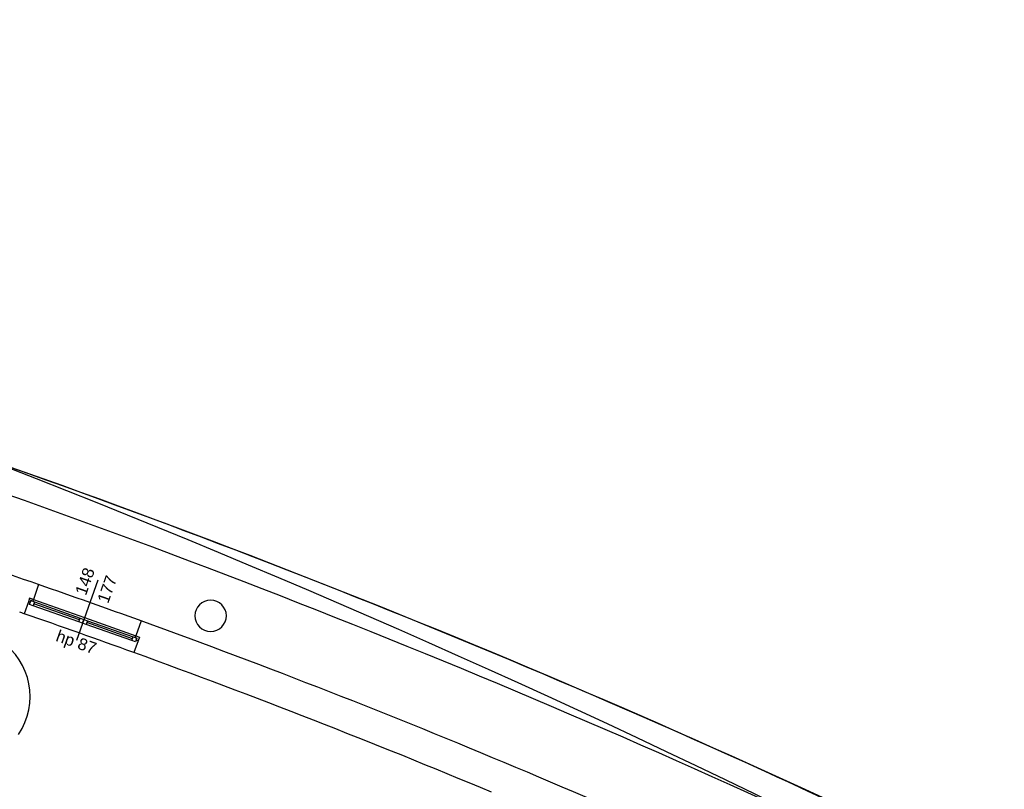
# Model space of a CAD drawing. Header units: millimetres. Extents: x -166872 to -65719, y 14266 to 44345.
# Tile 64 of 65: x -92604 to -80090, y 33137 to 42925. Entities that reach past the tile are written whole.
import ezdxf

# ---------------------------------------------------------------- set-up
doc = ezdxf.new("R2010")
doc.units = ezdxf.units.MM
doc.header["$MEASUREMENT"] = 0
for name, color, linetype in [('Drzwi', 7, 'Continuous'), ('Obiekt', 7, 'Continuous'), ('Okno', 7, 'Continuous'), ('Strop', 7, 'Continuous'), ('Słup', 7, 'Continuous'), ('Ściana', 7, 'Continuous')]:
    doc.layers.add(name, color=color, linetype=linetype)
doc.styles.add('Arial', font='txt')

msp = doc.modelspace()

# ---------------------------------------------------------------- linework, layer by layer
at = {"layer": 'Drzwi'}
msp.add_arc((-93331.447, 34316.618), 860, 325.8816056, 55.8816056, dxfattribs=at)
at = {"layer": 'Obiekt'}
msp.add_line((-91612, 35795.067), (-91882.643, 35031.619), dxfattribs=at)
at = {"layer": 'Okno'}
for p, q in [((-92477.789, 35568.617), (-92494.149, 35521.368)), ((-92477.443, 35568.494), (-92494.149, 35521.368)), ((-92477.789, 35568.617), (-92430.316, 35551.788)), ((-92430.755, 35551.943), (-92477.789, 35568.617)), ((-92430.316, 35551.788), (-92438.67, 35528.224)), ((-92430.316, 35551.788), (-91779.972, 35321.239)), ((-92470.586, 35513.014), (-92494.149, 35521.368)), ((-92478.939, 35489.451), (-92462.233, 35536.578)), ((-92431.813, 35472.745), (-92478.939, 35489.451)), ((-92462.233, 35536.578), (-92470.586, 35513.014)), ((-92438.67, 35528.224), (-92462.233, 35536.578)), ((-92462.233, 35536.578), (-92415.106, 35519.871)), ((-92415.106, 35519.871), (-92431.813, 35472.745)), ((-91852.158, 35267.256), (-92431.813, 35472.745)), ((-91852.158, 35267.256), (-92431.813, 35472.745)), ((-91843.805, 35290.819), (-92423.46, 35496.308)), ((-92415.106, 35519.871), (-91835.452, 35314.383)), ((-91852.158, 35267.256), (-91835.452, 35314.383)), ((-91835.452, 35314.383), (-91788.325, 35297.676)), ((-91805.032, 35250.55), (-91788.325, 35297.676)), ((-91788.325, 35297.676), (-91805.032, 35250.55)), ((-91788.325, 35297.676), (-91741.199, 35280.97)), ((-91779.972, 35321.239), (-91129.628, 35090.691)), ((-91805.032, 35250.55), (-91852.158, 35267.256)), ((-91757.905, 35233.844), (-91805.032, 35250.55)), ((-91741.199, 35280.97), (-91757.905, 35233.844)), ((-91178.251, 35028.355), (-91757.905, 35233.844)), ((-91178.251, 35028.355), (-91757.905, 35233.844)), ((-91169.898, 35051.918), (-91749.552, 35257.407)), ((-91741.199, 35280.97), (-91161.544, 35075.481)), ((-91178.251, 35028.355), (-91161.544, 35075.481)), ((-91161.544, 35075.481), (-91114.418, 35058.775)), ((-91137.981, 35067.128), (-91129.628, 35090.691)), ((-91114.418, 35058.775), (-91137.981, 35067.128)), ((-91114.418, 35058.775), (-91131.124, 35011.649)), ((-91129.628, 35090.691), (-91082.155, 35073.862)), ((-91129.189, 35090.536), (-91082.155, 35073.862)), ((-91122.771, 35035.212), (-91114.418, 35058.775)), ((-91082.502, 35073.985), (-91099.208, 35026.859)), ((-91082.155, 35073.862), (-91099.208, 35026.859)), ((-91131.124, 35011.649), (-91178.251, 35028.355)), ((-91099.208, 35026.859), (-91122.771, 35035.212))]:
    msp.add_line(p, q, dxfattribs=at)
for radius, start, end in [(100880.225, 70.08756238, 70.87344096), (100470.225, 70.05916446, 70.90183888)]:
    msp.add_arc((-125419.108, -59570.112), radius, start, end, dxfattribs=at)
at = {"layer": 'Strop', "flags": 128}
msp.add_lwpolyline([(-114963.364, 42885.522, -0.034912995), (-97147.904, 38702.246, -0.03139835), (-83179.127, 33388.934, -0.003589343), (-81600.813, 32648.61, -0.015549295), (-75154.286, 29191.532, -0.0168287), (-67557.968, 24484.617), (-67557.968, 20745.281), (-74808.018, 20745.281), (-74808.018, 16049.32), (-96528.019, 16049.32), (-96528.019, 14639.32), (-140258.019, 14639.32)], format="xyb", dxfattribs=at)
at = {"layer": 'Słup'}
for start, end in [(0, 180), (180, 0)]:
    msp.add_arc((-90177.713, 35343.595), 200, start, end, dxfattribs=at)
at = {"layer": 'Ściana'}
for p, q in [((-92365.109, 35741.235), (-92430.755, 35551.943)), ((-92477.789, 35568.617), (-92494.149, 35521.368)), ((-92430.755, 35551.943), (-92477.789, 35568.617)), ((-92494.149, 35521.368), (-92546.5, 35370.173)), ((-91060.953, 35278.91), (-91129.189, 35090.536)), ((-91129.189, 35090.536), (-91082.155, 35073.862)), ((-91082.155, 35073.862), (-91099.208, 35026.859)), ((-91099.208, 35026.859), (-91153.776, 34876.45))]:
    msp.add_line(p, q, dxfattribs=at)
for centre, radius, start, end in [((-132427.47, -75066.981), 119113.747, 64.91502534, 72.7714615), ((-132427.47, -75066.981), 118773.747, 65.11518084, 72.77143988), ((-140453.307, -84742.896), 130967.865, 57.19530479, 68.83493994), ((-125419.108, -59570.112), 100880.225, 70.87344096, 71.7822065), ((-125419.108, -59570.112), 100470.225, 70.90183888, 70.9366181), ((-125419.108, -59570.112), 100880.225, 64.27890534, 70.08756238), ((-125419.108, -59570.112), 100470.225, 67.27587549, 70.05916446)]:
    msp.add_arc(centre, radius, start, end, dxfattribs=at)

# ---------------------------------------------------------------- texts
at = {"layer": 'Obiekt', "char_height": 150, "attachment_point": 7, "style": 'Arial'}
for s, insert, rotation in [('\\A1;{\\fArial|b0|i0|c238|p38;148}', (-91761.05, 35591.694), 70.4805017), ('\\A1;{\\fArial|b0|i0|c238|p38;177}', (-91480.618, 35492.28), 70.4805017), ('\\A1;{\\fArial|b0|i0|c238|p38;hp 87}', (-92171.418, 34984.569), 340.4805017)]:
    msp.add_mtext(s, dxfattribs=dict(at, insert=insert, rotation=rotation))

doc.saveas('drawing.dxf')
